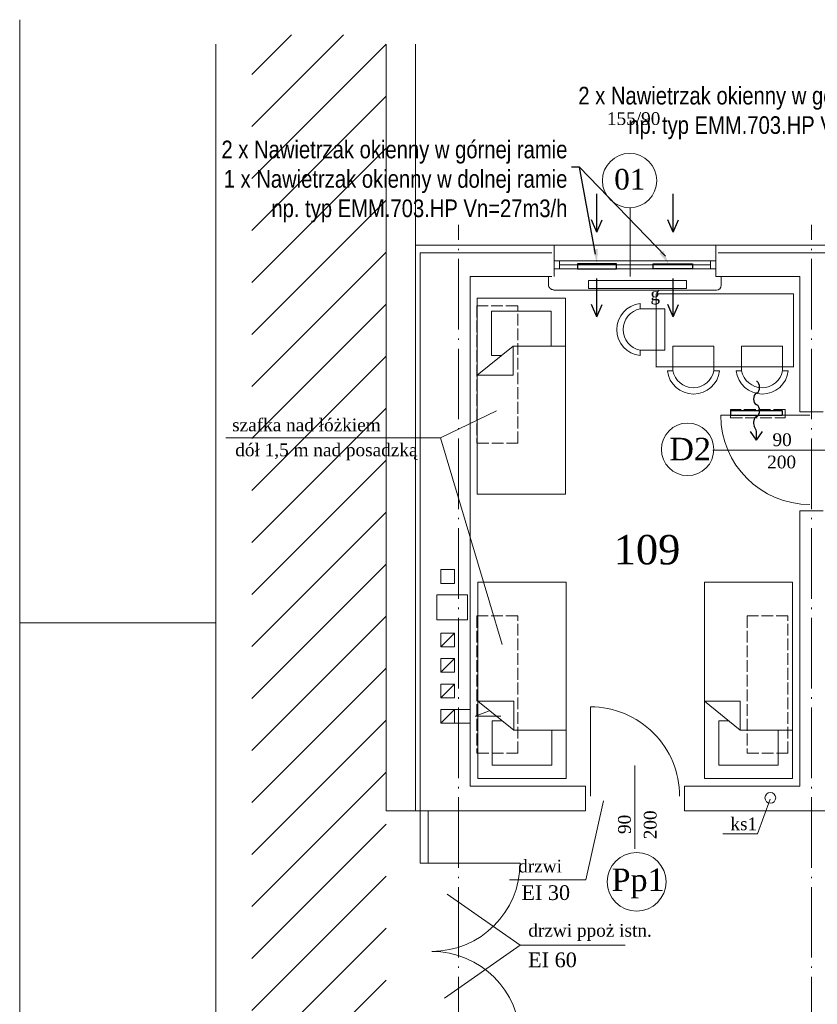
# Model space of a CAD drawing. Extents: x -26247 to 57310, y -7736 to 23659.
# Tile 4 of 15: x 15951 to 16764, y 9643 to 10647. Entities that reach past the tile are written whole.
import ezdxf

# ---------------------------------------------------------------- set-up
doc = ezdxf.new("R2010")
doc.units = 0
doc.header["$MEASUREMENT"] = 0
doc.linetypes.add('xref_PW-etapII$0$ACAD_ISO02W100', pattern=[15, 12, -3])
doc.linetypes.add('xref_PW-etapII$0$ACAD_ISO04W100', pattern=[30.5, 24, -3, 0.5, -3])
doc.layers.get('0').update_dxf_attribs({"color": 8, "linetype": 'CONTINUOUS'})
for name, color, linetype, lineweight in [('#2DL_SYM', 250, 'CONTINUOUS', 30), ('#Nawiew', 250, 'CONTINUOUS', 30), ('xref_PW-etapII$0$CIENKIE', 8, 'CONTINUOUS', 9), ('xref_PW-etapII$0$NAPIS', 8, 'CONTINUOUS', 9), ('xref_PW-etapII$0$OSIE', 8, 'xref_PW-etapII$0$ACAD_ISO04W100', 9), ('xref_PW-etapII$0$PRZERYW', 8, 'xref_PW-etapII$0$ACAD_ISO02W100', 9), ('xref_PW-etapII$0$SCIANY', 8, 'CONTINUOUS', 9), ('xref_PW-etapII$0$urzadzenia', 8, 'CONTINUOUS', 9), ('xref_PW-etapII$0$URZĄDZENIA', 8, 'CONTINUOUS', 9)]:
    doc.layers.add(name, color=color, linetype=linetype, lineweight=lineweight)
doc.layers.add('#WM_Tabelka pom', color=7, linetype='CONTINUOUS')
doc.layers.add('CIENKIE', color=8, linetype='CONTINUOUS')
doc.styles.get("Standard").update_dxf_attribs({"font": 'arial.ttf'})
doc.styles.add('xref_PW-etapII$0$NEWROMAN', font='TIMES.TTF')
pattern_1 = [(45, (21781.77399247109, 17723.72778936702), (-26.51650429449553, 26.51650429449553), [])]

# ---------------------------------------------------------------- blocks, each defined once
blk = doc.blocks.new('CPLS_455')
at = {"lineweight": 30}
for p, q in [((-0.4961523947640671, 0.008079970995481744), (-0.5, 1.13686837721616e-13)), ((-0.3038476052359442, 0.008079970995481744), (-0.2961523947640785, -0.008079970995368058)), ((-0.09615239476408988, 0.008079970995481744), (-0.1038476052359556, -0.008079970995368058)), ((0.09615239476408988, 0.008079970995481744), (0.1038476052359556, -0.008079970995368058)), ((0.5, 1.13686837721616e-13), (0.3500000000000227, 0.1000000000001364)), ((0.5, 1.13686837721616e-13), (0.3500000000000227, -0.09999999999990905)), ((0.5, 1.13686837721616e-13), (0.3710277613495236, 1.13686837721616e-13)), ((0.3307530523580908, -0.008468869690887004), (0.2591373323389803, -0.03998057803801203))]:
    blk.add_line(p, q, dxfattribs=at)
blk.add_arc((0.3710277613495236, -0.09999999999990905), 0.09999999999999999, 90, 113.7500250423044, dxfattribs=at)
for centre, major_axis, ratio, start_param, end_param in [((-0.3999999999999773, -0.00840329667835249), (-0.09999999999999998, 0), 0.5999999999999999, 3.419892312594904, 6.004885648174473), ((0, -0.00840329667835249), (-0.09999999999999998, 0), 0.6000000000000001, 3.419892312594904, 6.004885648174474), ((-0.1999999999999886, 0.008403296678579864), (0.09999999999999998, 9.999999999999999e-17), 0.6, 3.419892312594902, 6.004885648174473), ((0.1999999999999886, 0.008403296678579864), (0.09999999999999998, 0), 0.6000000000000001, 3.419892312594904, 5.345149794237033)]:
    blk.add_ellipse(centre, major_axis=major_axis, ratio=ratio, start_param=start_param, end_param=end_param, dxfattribs=at)
blk = doc.blocks.new('xref_PW-etapII$0$A$C783649DA')
at = {"layer": 'xref_PW-etapII$0$CIENKIE', "ltscale": 3}
for p, q in [((-3932.870900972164, 391.8964616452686), (-3945.859404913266, 356.4886251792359)), ((-3945.859404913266, 356.4886251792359), (-3981.289477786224, 356.4886251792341))]:
    blk.add_line(p, q, dxfattribs=at)
blk.add_circle((-3932.870900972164, 393.1875579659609), 5.5, dxfattribs=at)
at = {"layer": 'xref_PW-etapII$0$NAPIS', "lineweight": 25, "ltscale": 3, "style": 'xref_PW-etapII$0$NEWROMAN'}
blk.add_text('ks1', height=13, dxfattribs=at).set_placement((-3973.564704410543, 360.1929619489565))
blk = doc.blocks.new('xref_PW-etapII')
at = {"layer": 'xref_PW-etapII$0$urzadzenia', "ltscale": 3}
h = blk.add_hatch(dxfattribs=at)
h.set_pattern_fill('ANSI31', color=256, scale=300, style=0)
h.set_pattern_definition(pattern_1)
h.paths.add_polyline_path([(38100.5216015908, 15636.77377552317), (38237.30064004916, 15581.42625057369), (38237.30064004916, 16486.19733796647), (38100.5216015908, 16486.19733796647)])
h = blk.add_hatch(dxfattribs=at)
h.set_pattern_fill('ANSI31', color=256, scale=300, style=0)
h.set_pattern_definition(pattern_1)
h.paths.add_polyline_path([(38237.30064004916, 15581.42625057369), (38100.5216015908, 15636.77377552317), (38100.5216015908, 15094.56685397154), (38237.30064004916, 15039.21932902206)])
at = {"layer": 'xref_PW-etapII$0$CIENKIE', "color": 8, "ltscale": 3}
for p, q in [((37863.56225364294, 16501.66107069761), (37863.56225364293, 14401.66107069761)), ((37863.56225364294, 16501.66107069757), (37863.56225364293, 14401.66107069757)), ((38063.56225364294, 16476.66107069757), (38063.56225364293, 14426.66107069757)), ((38486.30064004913, 16239.80888814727), (38486.30064004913, 16309.88765112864)), ((38267.30064004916, 15694.80888814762), (38267.30064004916, 16271.80888814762)), ((38406.30064004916, 16271.80888814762), (38576.30064004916, 16271.80888814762)), ((38272.30064004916, 15641.42635908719), (38272.30064004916, 16263.80888814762)), ((38272.30064004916, 15694.80888814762), (38272.30064004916, 16263.80888814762)), ((38272.30064004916, 16263.80888814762), (38406.30064004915, 16263.80888814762)), ((38272.30064004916, 16263.80888814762), (38406.30064004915, 16263.80888814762)), ((38576.30064004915, 16263.80888814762), (38768.80064004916, 16263.80888814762)), ((38408.80064004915, 16255.67033162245), (38573.80064004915, 16255.67033162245)), ((38414.30064004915, 16255.67033162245), (38414.30064004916, 16247.67033162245)), ((38414.30064004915, 16251.67033162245), (38568.30064004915, 16251.67033162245)), ((38568.30064004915, 16255.67033162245), (38568.30064004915, 16247.67033162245)), ((38403.09293115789, 16240.23103689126), (38403.09293115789, 16231.2310368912)), ((38408.80064004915, 16247.67033162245), (38573.80064004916, 16247.67033162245)), ((38579.30064004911, 16239.80888814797), (38579.30064004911, 16230.80888814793)), ((38574.30064004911, 16225.80888814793), (38408.30064004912, 16225.80888814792)), ((38292.71703766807, 16075.10008770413), (38349.99675410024, 16102.61153173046)), ((38669.76131859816, 16098.25253356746), (38578.76131859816, 16098.25253356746)), ((38683.30064004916, 16101.80888814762), (38659.30064004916, 16101.80888814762)), ((38073.81118229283, 16075.10008770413), (38292.71703766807, 16075.10008770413)), ((38292.71703766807, 16075.10008770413), (38355.70733400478, 15864.60284733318)), ((38570.62839157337, 16062.69398851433), (38707.97836618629, 16062.69398851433)), ((38659.30064004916, 16000.80888814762), (38683.30064004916, 16000.80888814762)), ((38293.18757536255, 15926.80285448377), (38293.18757536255, 15940.80285448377)), ((38307.18757536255, 15940.80285448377), (38293.18757536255, 15940.80285448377)), ((38307.18757536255, 15926.80285448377), (38307.18757536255, 15940.80285448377)), ((38307.18757536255, 15926.80285448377), (38293.18757536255, 15926.80285448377)), ((38063.56225364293, 15886.66107069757), (37863.56225364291, 15886.66107069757)), ((38293.18757536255, 15862.10471040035), (38307.18757536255, 15876.10471040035)), ((38293.18757536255, 15862.10471040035), (38293.18757536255, 15876.10471040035)), ((38307.18757536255, 15876.10471040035), (38293.18757536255, 15876.10471040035)), ((38307.18757536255, 15862.10471040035), (38307.18757536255, 15876.10471040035)), ((38307.18757536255, 15862.10471040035), (38293.18757536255, 15862.10471040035)), ((38293.18757536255, 15836.10471040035), (38307.18757536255, 15850.10471040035)), ((38307.18757536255, 15850.10471040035), (38293.18757536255, 15850.10471040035)), ((38293.18757536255, 15836.10471040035), (38293.18757536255, 15850.10471040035)), ((38307.18757536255, 15836.10471040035), (38307.18757536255, 15850.10471040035)), ((38307.18757536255, 15836.10471040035), (38293.18757536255, 15836.10471040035)), ((38293.18757536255, 15810.10471040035), (38307.18757536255, 15824.10471040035)), ((38293.18757536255, 15810.10471040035), (38293.18757536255, 15824.10471040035)), ((38307.18757536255, 15824.10471040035), (38293.18757536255, 15824.10471040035)), ((38307.18757536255, 15810.10471040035), (38307.18757536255, 15824.10471040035)), ((38307.18757536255, 15810.10471040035), (38293.18757536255, 15810.10471040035)), ((38293.18757536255, 15784.10471040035), (38307.18757536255, 15798.10471040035)), ((38323.30064004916, 15798.10471040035), (38293.18757536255, 15798.10471040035)), ((38293.18757536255, 15784.10471040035), (38293.18757536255, 15798.10471040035)), ((38307.18757536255, 15784.10471040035), (38307.18757536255, 15798.10471040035)), ((38328.31321555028, 15791.48633893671), (38341.70965906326, 15796.41870633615)), ((38445.80064004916, 15709.82117413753), (38445.80064004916, 15800.82117413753)), ((38354.40106506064, 15791.48633893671), (38328.31321555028, 15791.48633893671)), ((38323.30064004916, 15784.10471040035), (38293.18757536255, 15784.10471040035)), ((38491.11141279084, 15656.10235779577), (38491.11141279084, 15741.17822465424)), ((38441.08723899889, 15624.28079343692), (38459.19829190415, 15705.13495745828)), ((38280.30064004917, 15641.42635908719), (38280.30064004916, 15694.80888814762)), ((38373.99362053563, 15641.42635908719), (38272.30064004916, 15641.42635908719)), ((38441.08723899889, 15624.28079343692), (38363.12928845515, 15624.28079343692)), ((38374.13823057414, 15557.73217234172), (38299.82006048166, 15609.83264542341)), ((38374.13823057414, 15557.73217234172), (38296.94868639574, 15503.63625590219)), ((38374.13823057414, 15557.73217234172), (38481.26272849, 15557.73217234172))]:
    blk.add_line(p, q, dxfattribs=at)
at = {"layer": 'xref_PW-etapII$0$CIENKIE'}
blk.add_lwpolyline([(38289.12500831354, 15915.21749815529), (38320.35471145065, 15915.21749815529), (38320.35471145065, 15889.68129912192), (38289.12500831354, 15889.68129912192)], close=True, dxfattribs=at)
at = {"layer": 'xref_PW-etapII$0$CIENKIE', "ltscale": 3}
for centre, radius in [((38485.80501401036, 16337.60292598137), 27.71970608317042), ((38544.98689194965, 16063.47242131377), 26.76567023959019), ((38492.93319283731, 15622.37771953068), 30)]:
    blk.add_circle(centre, radius, dxfattribs=at)
for centre, radius, start, end in [((38408.09293115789, 16231.2310368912), 5, 180, 270.0000000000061), ((38574.30064004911, 16230.80888814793), 5, 270.000000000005, 0), ((38669.76131859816, 16098.25253356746), 91, 180, 270), ((38445.80064004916, 15709.82117413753), 91, 0, 90.00000000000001), ((38283.99362053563, 15641.42635908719), 90, 270, 359.9999999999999), ((38283.99362053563, 15461.42635908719), 90.00000000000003, 7.016477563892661e-15, 90)]:
    blk.add_arc(centre, radius, start, end, dxfattribs=at)
at = {"layer": 'xref_PW-etapII$0$OSIE', "ltscale": 3}
for p, q in [((38311.30064004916, 14538.60882876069), (38311.30064004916, 16292.33902326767)), ((38671.30064004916, 14538.60882876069), (38671.30064004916, 16292.33902326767))]:
    blk.add_line(p, q, dxfattribs=at)
at = {"layer": 'xref_PW-etapII$0$PRZERYW'}
for points in [[(38371.60684937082, 16209.80888814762), (38330.10684937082, 16209.80888814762), (38330.10684937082, 16069.80888814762), (38371.60684937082, 16069.80888814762)], [(38644.46271446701, 16104.03027971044), (38588.83885558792, 16104.03027971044), (38588.83885558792, 16095.47820071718), (38644.46271446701, 16095.47820071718)], [(38371.60684937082, 15893.52868004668), (38330.10684937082, 15893.52868004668), (38330.10684937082, 15753.52868004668), (38371.60684937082, 15753.52868004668)], [(38647.26026905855, 15893.52868004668), (38605.76026905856, 15893.52868004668), (38605.76026905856, 15753.52868004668), (38647.26026905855, 15753.52868004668)]]:
    blk.add_lwpolyline(points, close=True, dxfattribs=at)
at = {"layer": 'xref_PW-etapII$0$SCIANY', "ltscale": 3}
for p, q in [((38237.30064004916, 15694.80888814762), (38237.30064004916, 16476.66107069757)), ((38267.30064004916, 16271.80888814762), (38267.30064004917, 16476.66107069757)), ((38267.30064004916, 16271.80888814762), (38406.30064004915, 16271.80888814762)), ((38267.30064004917, 16271.80888814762), (38406.30064004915, 16271.80888814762)), ((38408.80064004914, 16271.80888814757), (38408.80064004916, 16239.80888814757)), ((38573.80064004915, 16271.80888814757), (38573.80064004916, 16239.80888814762)), ((38576.30064004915, 16271.80888814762), (38768.80064004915, 16271.80888814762)), ((38323.30064004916, 15719.80888814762), (38323.30064004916, 16239.80888814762)), ((38323.30064004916, 16239.80888814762), (38406.30064004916, 16239.80888814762)), ((38573.80064004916, 16239.80888814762), (38659.30064004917, 16239.80888814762)), ((38323.30064004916, 15719.80888814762), (38440.80064004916, 15719.80888814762)), ((38440.80064004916, 15719.80888814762), (38440.80064004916, 15694.80888814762)), ((38541.80064004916, 15719.80888814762), (38541.80064004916, 15694.80888814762)), ((38541.80064004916, 15719.80888814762), (38659.30064004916, 15719.80888814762)), ((38237.30064004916, 15694.80888814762), (38440.80064004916, 15694.80888814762)), ((38541.80064004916, 15694.80888814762), (39019.30064004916, 15694.80888814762))]:
    blk.add_line(p, q, dxfattribs=at)
at = {"layer": 'xref_PW-etapII$0$SCIANY'}
for p, q in [((38659.30064004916, 16101.80888814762), (38659.30064004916, 16239.80888814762)), ((38659.30064004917, 15719.80888814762), (38659.30064004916, 16000.80888814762))]:
    blk.add_line(p, q, dxfattribs=at)
at = {"layer": 'xref_PW-etapII$0$urzadzenia', "ltscale": 3}
for p, q in [((38330.42296165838, 16217.80888814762), (38420.42296165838, 16217.80888814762)), ((38652.95457930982, 16222.21732971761), (38512.95457930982, 16222.21732971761)), ((38512.95457930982, 16222.21732971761), (38512.95457930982, 16147.21732971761)), ((38652.95457930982, 16222.21732971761), (38652.95457930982, 16147.21732971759)), ((38345.07422478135, 16204.29331556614), (38405.77169853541, 16204.29331556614)), ((38330.42296165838, 16139.13709372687), (38366.99773374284, 16168.58126824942)), ((38366.99773374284, 16168.58126824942), (38366.99773374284, 16139.13709372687)), ((38366.99773374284, 16168.58126824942), (38420.42296165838, 16168.58126824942)), ((38345.07422478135, 16159.24140696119), (38355.39600594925, 16159.24140696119)), ((38652.95457930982, 16147.4906225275), (38512.95457930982, 16147.4906225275)), ((38330.42296165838, 16139.13709372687), (38366.99773374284, 16139.13709372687)), ((38330.42296165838, 16017.80888814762), (38420.42296165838, 16017.80888814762)), ((38330.98152372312, 15927.87365937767), (38420.98152372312, 15927.87365937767)), ((38562.14831162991, 15927.87365937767), (38652.14831162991, 15927.87365937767)), ((38330.98152372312, 15806.54545379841), (38367.55629580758, 15777.10127927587)), ((38330.98152372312, 15806.54545379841), (38367.55629580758, 15806.54545379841)), ((38367.55629580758, 15777.10127927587), (38367.55629580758, 15806.54545379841)), ((38562.14831162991, 15806.54545379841), (38598.72308371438, 15777.10127927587)), ((38562.14831162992, 15806.54545379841), (38598.72308371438, 15806.54545379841)), ((38598.72308371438, 15777.10127927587), (38598.72308371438, 15806.54545379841)), ((38345.63278684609, 15786.4411405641), (38355.95456801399, 15786.4411405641)), ((38576.79957475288, 15786.4411405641), (38587.12135592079, 15786.4411405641)), ((38367.55629580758, 15777.10127927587), (38420.98152372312, 15777.10127927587)), ((38598.72308371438, 15777.10127927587), (38652.14831162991, 15777.10127927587)), ((38345.63278684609, 15741.38923195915), (38406.33026060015, 15741.38923195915)), ((38576.79957475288, 15741.38923195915), (38637.49704850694, 15741.38923195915)), ((38330.98152372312, 15727.87365937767), (38420.98152372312, 15727.87365937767)), ((38562.14831162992, 15727.87365937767), (38652.14831162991, 15727.87365937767))]:
    blk.add_line(p, q, dxfattribs=at)
at = {"layer": 'xref_PW-etapII$0$urzadzenia'}
for p, q in [((38330.42296165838, 16217.80888814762), (38330.42296165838, 16017.80888814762)), ((38420.42296165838, 16217.80888814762), (38420.42296165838, 16017.80888814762)), ((38345.07422478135, 16204.29331556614), (38345.07422478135, 16159.24140696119)), ((38345.07422478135, 16204.29331556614), (38345.07422478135, 16159.24140696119)), ((38405.77169853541, 16204.29331556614), (38405.77169853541, 16168.58126824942)), ((38330.98152372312, 15727.87365937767), (38330.98152372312, 15927.87365937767)), ((38420.98152372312, 15727.87365937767), (38420.98152372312, 15927.87365937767)), ((38562.14831162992, 15727.87365937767), (38562.14831162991, 15927.87365937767)), ((38652.14831162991, 15727.87365937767), (38652.14831162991, 15927.87365937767)), ((38345.63278684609, 15741.38923195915), (38345.63278684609, 15786.4411405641)), ((38345.63278684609, 15741.38923195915), (38345.63278684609, 15786.4411405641)), ((38576.79957475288, 15741.38923195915), (38576.79957475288, 15786.4411405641)), ((38576.79957475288, 15741.38923195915), (38576.79957475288, 15786.4411405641)), ((38406.33026060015, 15741.38923195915), (38406.33026060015, 15777.10127927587)), ((38637.49704850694, 15741.38923195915), (38637.49704850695, 15777.10127927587))]:
    blk.add_line(p, q, dxfattribs=at)
blk.add_lwpolyline([(38443.73290012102, 16235.57195947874), (38543.73290012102, 16235.57195947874), (38543.73290012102, 16227.57195947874), (38443.73290012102, 16227.57195947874)], close=True, dxfattribs=at)
at = {"layer": 'xref_PW-etapII$0$URZĄDZENIA'}
for points in [[(38496.52012432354, 16206.69216549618), (38496.52012432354, 16212.09161588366, 0.8950139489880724), (38496.52012432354, 16159.02281486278), (38496.52012432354, 16164.73078765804, -0.8255392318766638), (38496.55650129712, 16206.62015526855), (38521.80329604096, 16206.62015526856), (38521.80329604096, 16164.73078765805), (38496.52012432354, 16164.73078765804)], [(38529.87439345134, 16143.57976941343), (38524.47494306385, 16143.57976941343, 0.8950139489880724), (38577.54374408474, 16143.57976941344), (38571.83577128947, 16143.57976941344, -0.8255392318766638), (38529.94640367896, 16143.61614638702), (38529.94640367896, 16168.86294113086), (38571.83577128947, 16168.86294113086), (38571.83577128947, 16143.57976941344)], [(38599.98064432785, 16143.57976941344), (38594.58119394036, 16143.57976941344, 0.8950139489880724), (38647.64999496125, 16143.57976941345), (38641.94202216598, 16143.57976941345, -0.8255392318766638), (38600.05265455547, 16143.61614638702), (38600.05265455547, 16168.86294113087), (38641.94202216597, 16168.86294113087), (38641.94202216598, 16143.57976941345)]]:
    blk.add_lwpolyline(points, format="xyb", dxfattribs=at)
at = {"layer": 'xref_PW-etapII$0$urzadzenia', "ltscale": 3}
blk.add_blockref('xref_PW-etapII$0$A$C783649DA', (42562.21472114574, 15314.83714808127), dxfattribs=at)
at = {"layer": 'xref_PW-etapII$0$NAPIS', "lineweight": 25, "ltscale": 3, "style": 'xref_PW-etapII$0$NEWROMAN'}
for s, height, p in [('155/90', 13, (38462.62999578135, 16394.29578432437)), ('01', 21, (38470.1103541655, 16328.39951032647)), ('g', 13, (38507.00462953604, 16215.4308680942)), ('szafka nad łóżkiem ', 13, (38080.30306501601, 16081.88541471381)), ('90', 13, (38631.56570327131, 16066.76906333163)), ('dół 1,5 m nad posadzką', 13, (38083.48394886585, 16056.45496947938)), ('D2', 23, (38526.35048697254, 16052.26743057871)), ('200', 13, (38626.16901657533, 16044.0565428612)), ('109', 30, (38469.62144382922, 15946.16700605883)), ('drzwi  ', 13, (38372.09797856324, 15631.93003718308)), ('Pp1', 23, (38467.42647605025, 15612.96526529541)), ('  EI 30', 15, (38364.03180680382, 15603.86040274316)), ('drzwi ppoż istn.', 13, (38382.45775851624, 15566.42907491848)), ('EI 60', 15, (38382.24334913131, 15535.31981299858))]:
    blk.add_text(s, height=height, dxfattribs=at).set_placement(p)
for s, p in [('90', (38487.03633797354, 15671.17757501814)), ('200', (38513.33678953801, 15665.78088832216))]:
    blk.add_text(s, height=13, rotation=90, dxfattribs=at).set_placement(p)

msp = doc.modelspace()

# ---------------------------------------------------------------- linework, layer by layer
at = {"layer": '#2DL_SYM'}
msp.add_lwpolyline([(16676.21824147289, 10248.71481505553), (16728.71824147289, 10248.71481505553), (16728.71824147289, 10243.71481505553), (16676.21824147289, 10243.71481505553)], close=True, dxfattribs=at)
at = {"layer": '#Nawiew'}
for p, q in [((16539.44375391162, 10430.85570263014), (16539.44375391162, 10469.98383992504)), ((16617.48035951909, 10430.85570263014), (16617.48035951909, 10469.98383992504)), ((16539.44375391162, 10430.85570263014), (16534.06048649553, 10443.23415508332)), ((16539.44375391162, 10430.85570263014), (16544.82702132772, 10443.23415508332)), ((16617.48035951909, 10430.85570263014), (16612.097092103, 10443.23415508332)), ((16617.48035951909, 10430.85570263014), (16622.86362693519, 10443.23415508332)), ((16539.44375391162, 10344.48171784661), (16539.44375391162, 10383.60985514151)), ((16617.48035951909, 10344.48171784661), (16617.48035951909, 10383.60985514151)), ((16539.44375391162, 10344.48171784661), (16534.06048649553, 10356.86017029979)), ((16539.44375391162, 10344.48171784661), (16544.82702132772, 10356.86017029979)), ((16617.48035951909, 10344.48171784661), (16612.097092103, 10356.86017029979)), ((16617.48035951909, 10344.48171784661), (16622.86362693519, 10356.86017029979))]:
    msp.add_line(p, q, dxfattribs=at)
for points in [[(16559.75609484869, 10398.46545833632), (16519.75609484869, 10398.46545833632), (16519.75609484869, 10393.46545833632), (16559.75609484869, 10393.46545833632)], [(16597.16801858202, 10398.46545833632), (16637.16801858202, 10398.46545833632), (16637.16801858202, 10393.46545833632), (16597.16801858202, 10393.46545833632)]]:
    msp.add_lwpolyline(points, close=True, dxfattribs=at)
at = {"layer": '#WM_Tabelka pom', "linetype": 'ByBlock', "lineweight": -2}
for p, q in [((16521.81261972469, 10497.03261067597), (16513.81261972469, 10497.03261067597)), ((16538.08192709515, 10408.37173762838), (16521.81261972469, 10497.03261067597)), ((16609.48039353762, 10406.34569207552), (16521.81261972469, 10497.03261067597))]:
    msp.add_line(p, q, dxfattribs=at)
at = {"layer": '#WM_Tabelka pom'}
for points in [[(16535.59754721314, 10413.09270966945), (16539.75609484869, 10398.46545833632), (16540.56630697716, 10413.6507655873)], [(16603.32401023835, 10409.21218611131), (16613.15834090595, 10397.61322321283), (16607.61742148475, 10411.77472779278)]]:
    msp.add_solid(points, dxfattribs=at)

# ---------------------------------------------------------------- block references
at = {"layer": '#2DL_SYM', "xscale": 60, "yscale": 60, "zscale": 60, "rotation": 270}
msp.add_blockref('CPLS_455', (16702.45259908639, 10248.60359222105), dxfattribs=at)
at = {"layer": 'CIENKIE', "ltscale": 3}
msp.add_blockref('xref_PW-etapII', (-21912.83858333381, -5854.204873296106), dxfattribs=at)

# ---------------------------------------------------------------- texts
at = {"layer": '#WM_Tabelka pom', "char_height": 18, "attachment_point": 9}
for s, insert in [('\\fArial Narrow|b0|i0|c238|p34;2 x Nawietrzak okienny w górnej ramie \\Pnp. typ EMM.703.HP Vn=25m3/h', (16873.58544652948, 10525.56877260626)), ('\\fArial Narrow|b0|i0|c238;2 x Nawietrzak okienny w górnej ramie\\P1 x Nawietrzak okienny w dolnej ramie \\Pnp. typ EMM.703.HP Vn=27m3/h', (16509.512740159, 10440.64846891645))]:
    msp.add_mtext(s, dxfattribs=dict(at, insert=insert))

doc.saveas('drawing.dxf')
